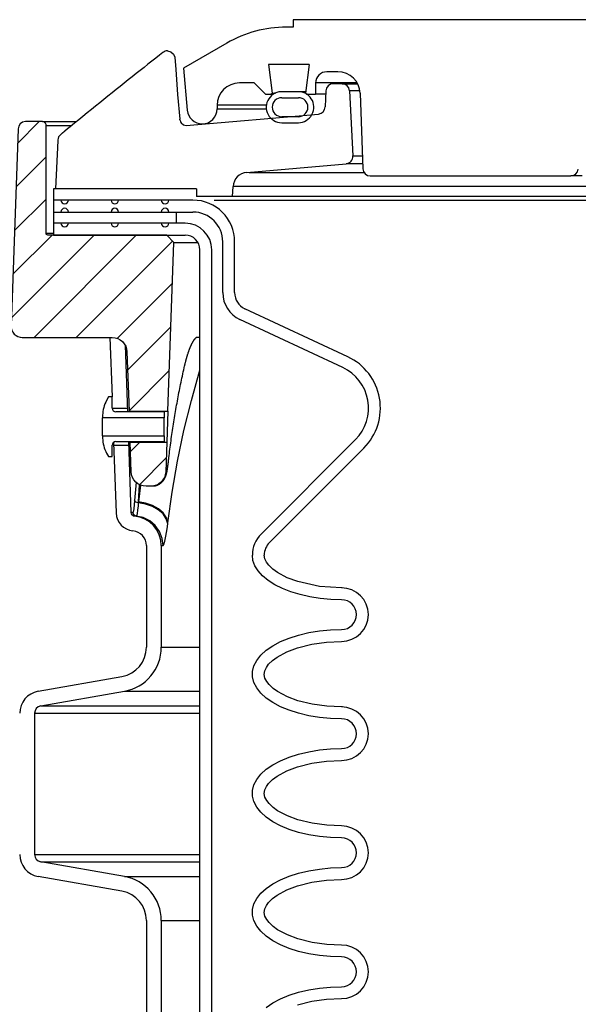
# Model space of a CAD drawing. Extents: x 990 to 4202, y -422 to 622.
# Tile 242 of 256: x 1488.96 to 1493.65, y 496.12 to 504.39. Entities that reach past the tile are written whole.
import ezdxf

# ---------------------------------------------------------------- set-up
doc = ezdxf.new("R2010")
doc.units = 0
doc.header["$MEASUREMENT"] = 0
doc.layers.add('SPILL-BUCKET', color=1, linetype='CONTINUOUS')
pattern_1 = [(45, (7733.367, -797.75803), (-0.176776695, 0.176776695), [])]

msp = doc.modelspace()

# ---------------------------------------------------------------- hatches: boundary and pattern name
at = {"layer": 'SPILL-BUCKET'}
h = msp.add_hatch(dxfattribs=at)
h.set_pattern_fill('ANSI31', scale=2, style=0)
h.set_pattern_definition(pattern_1)
edge = h.paths.add_edge_path()
edge.add_line((1490.20231, 501.10235), (1490.25178, 502.5188))
edge.add_line((1490.25178, 502.5188), (1490.19357, 502.58122))
edge.add_line((1490.19357, 502.58122), (1489.19547, 502.58122))
edge.add_arc((1489.19515, 502.59652), 0.01531, 181.187215, 271.187215, ccw=False)
edge.add_line((1489.17984, 502.59621), (1489.17984, 503.50244))
edge.add_arc((1489.14859, 503.50244), 0.03125, 0, 90)
edge.add_line((1489.14859, 503.53369), (1489.00677, 503.53369))
edge.add_arc((1489.00677, 503.47119), 0.0625, 90, 178.000024)
edge.add_line((1488.94431, 503.47337), (1488.88656, 501.81945))
edge.add_arc((1488.98025, 501.81618), 0.09375, 178.000024, 270)
edge.add_line((1488.98025, 501.72243), (1489.73472, 501.72243))
edge.add_arc((1489.73468, 501.59747), 0.12496, 1.981123, 89.981076, ccw=False)
edge.add_line((1489.85956, 501.60179), (1489.877, 501.10235))
edge.add_line((1489.877, 501.10235), (1490.20231, 501.10235))
h = msp.add_hatch(dxfattribs=at)
h.set_pattern_fill('ANSI31', scale=2, style=0)
h.set_pattern_definition(pattern_1)
edge = h.paths.add_edge_path()
edge.add_line((1489.88604, 500.84353), (1490.19328, 500.84353))
edge.add_line((1490.19328, 500.84353), (1490.18456, 500.59384))
edge.add_arc((1490.05967, 500.59824), 0.12496, 269.981519, 357.981224, ccw=False)
edge.add_line((1490.05963, 500.47328), (1490.0196, 500.47328))
edge.add_arc((1490.01964, 500.59824), 0.12496, 181.981032, 269.981053, ccw=False)
edge.add_line((1489.89476, 500.59392), (1489.88604, 500.84353))

# ---------------------------------------------------------------- linework, layer by layer
at = {"layer": 'SPILL-BUCKET', "linetype": 'Continuous'}
for p, q in [((1491.25655, 504.3269), (1491.19805, 504.3269)), ((1495.44119, 504.38936), (1491.25655, 504.38936)), ((1491.25655, 504.38936), (1491.25655, 504.3269)), ((1490.69839, 504.19302), (1490.3353, 503.98339)), ((1490.3353, 503.98339), (1490.36631, 503.62899)), ((1491.38915, 504.01462), (1491.04799, 504.01462)), ((1491.04799, 504.01462), (1491.07757, 503.77369)), ((1491.38915, 504.01462), (1491.35957, 503.77369)), ((1491.63061, 503.95216), (1491.5376, 503.95216)), ((1490.92865, 503.85847), (1490.80373, 503.85847)), ((1490.92865, 503.85847), (1491.02233, 503.76479)), ((1491.45111, 503.85847), (1491.44392, 503.85847)), ((1491.44392, 503.85847), (1491.44392, 503.76479)), ((1491.47266, 503.85847), (1491.45111, 503.85847)), ((1491.50852, 503.85847), (1491.47266, 503.85847)), ((1491.79287, 503.85847), (1491.50852, 503.85847)), ((1491.02233, 503.76479), (1491.08988, 503.76479)), ((1491.06867, 503.76479), (1491.07757, 503.77369)), ((1491.07757, 503.77369), (1491.08485, 503.77369)), ((1491.08485, 503.77369), (1491.10666, 503.77369)), ((1491.15911, 503.73481), (1491.29902, 503.73481)), ((1491.28837, 503.78434), (1491.16976, 503.78434)), ((1491.32657, 503.78477), (1491.30591, 503.78477)), ((1491.36095, 503.78477), (1491.32657, 503.78477)), ((1491.35957, 503.77369), (1491.36847, 503.76479)), ((1491.36847, 503.76479), (1491.44392, 503.76479)), ((1491.4534, 503.76479), (1491.44392, 503.76479)), ((1491.4818, 503.76479), (1491.4534, 503.76479)), ((1491.52904, 503.76479), (1491.4818, 503.76479)), ((1491.81786, 503.77133), (1491.83998, 503.13803)), ((1490.61636, 503.6711), (1490.61636, 503.63987)), ((1491.29902, 503.57492), (1491.15911, 503.57492)), ((1491.15911, 503.52495), (1491.29902, 503.52495)), ((1491.9024, 503.07776), (1493.58831, 503.07776)), ((1493.59428, 503.07776), (1493.58831, 503.07776)), ((1493.61219, 503.07776), (1493.59428, 503.07776)), ((1493.64197, 503.07776), (1493.61219, 503.07776)), ((1493.68353, 503.07776), (1493.64197, 503.07776))]:
    msp.add_line(p, q, dxfattribs=at)
at = {"layer": 'SPILL-BUCKET', "color": 1, "linetype": 'Continuous'}
for p, q in [((1490.1007, 504.06652), (1490.06819, 504.04094)), ((1490.13324, 504.09206), (1490.1007, 504.06652)), ((1490.14747, 504.1032), (1490.13324, 504.09206)), ((1490.16171, 504.11434), (1490.14747, 504.1032)), ((1490.2002, 504.12763), (1490.2287, 504.12065)), ((1490.2287, 504.12065), (1490.25084, 504.10129)), ((1490.25084, 504.10129), (1490.26167, 504.07386)), ((1490.26167, 504.07386), (1490.26856, 503.97141)), ((1490.00257, 503.98919), (1489.96946, 503.96299)), ((1490.03537, 504.01508), (1490.00257, 503.98919)), ((1490.06819, 504.04094), (1490.03537, 504.01508)), ((1489.90295, 503.91023), (1489.86955, 503.88366)), ((1489.93637, 503.93677), (1489.90295, 503.91023)), ((1489.96946, 503.96299), (1489.93637, 503.93677)), ((1490.26856, 503.97141), (1490.28478, 503.7627)), ((1489.80209, 503.82984), (1489.76801, 503.80257)), ((1489.83581, 503.85676), (1489.80209, 503.82984)), ((1489.86955, 503.88366), (1489.83581, 503.85676)), ((1491.66571, 503.85223), (1491.59269, 503.85223)), ((1491.66571, 503.85223), (1491.6739, 503.85223)), ((1489.69951, 503.74762), (1489.6651, 503.71994)), ((1489.73395, 503.77528), (1489.69951, 503.74762)), ((1489.76801, 503.80257), (1489.73395, 503.77528)), ((1490.28478, 503.7627), (1490.30391, 503.55414)), ((1491.53029, 503.7925), (1491.52438, 503.65712)), ((1491.72808, 503.79304), (1491.75673, 503.24624)), ((1489.59522, 503.66358), (1489.56003, 503.63512)), ((1489.63014, 503.69177), (1489.59522, 503.66358)), ((1489.6651, 503.71994), (1489.63014, 503.69177)), ((1489.48943, 503.57787), (1489.45401, 503.54908)), ((1489.52487, 503.60663), (1489.48943, 503.57787)), ((1489.56003, 503.63512), (1489.52487, 503.60663)), ((1490.35694, 503.50047), (1491.46742, 503.59763)), ((1489.38263, 503.49089), (1489.35998, 503.47237)), ((1489.41831, 503.52), (1489.38263, 503.49089)), ((1489.45401, 503.54908), (1489.41831, 503.52)), ((1490.30448, 503.54872), (1490.30556, 503.5433)), ((1490.30556, 503.5433), (1490.30918, 503.53307)), ((1490.30918, 503.53307), (1490.31523, 503.52301)), ((1490.31523, 503.52301), (1490.33293, 503.50737)), ((1490.33293, 503.50737), (1490.35683, 503.5005)), ((1489.30245, 503.42543), (1489.30102, 503.42427)), ((1489.3039, 503.4266), (1489.30245, 503.42543)), ((1489.30584, 503.42817), (1489.3039, 503.4266)), ((1489.3078, 503.42976), (1489.30584, 503.42817)), ((1489.30986, 503.43143), (1489.3078, 503.42976)), ((1489.31193, 503.43311), (1489.30986, 503.43143)), ((1489.3141, 503.43487), (1489.31193, 503.43311)), ((1489.31628, 503.43664), (1489.3141, 503.43487)), ((1489.31851, 503.43846), (1489.31628, 503.43664)), ((1489.32077, 503.4403), (1489.31851, 503.43846)), ((1489.32308, 503.44218), (1489.32077, 503.4403)), ((1489.32541, 503.44408), (1489.32308, 503.44218)), ((1489.3278, 503.44603), (1489.32541, 503.44408)), ((1489.3302, 503.44799), (1489.3278, 503.44603)), ((1489.33266, 503.45), (1489.3302, 503.44799)), ((1489.33514, 503.45203), (1489.33266, 503.45)), ((1489.33624, 503.45293), (1489.33514, 503.45203)), ((1489.33735, 503.45383), (1489.33624, 503.45293)), ((1489.35998, 503.47237), (1489.33734, 503.45384)), ((1489.27757, 503.3756), (1489.25791, 502.96845)), ((1489.27765, 503.37651), (1489.27757, 503.3756)), ((1489.27776, 503.37775), (1489.27765, 503.37651)), ((1489.27787, 503.37903), (1489.27776, 503.37775)), ((1489.27794, 503.37992), (1489.27787, 503.37903)), ((1489.27802, 503.38084), (1489.27794, 503.37992)), ((1490.86506, 503.10772), (1491.69981, 503.18075)), ((1490.74681, 502.906), (1490.7512, 502.98982)), ((1489.24227, 502.96845), (1489.24227, 502.58122)), ((1490.4446, 502.96845), (1489.24227, 502.96845)), ((1490.4446, 502.96845), (1490.4446, 502.906)), ((1490.74681, 502.906), (1490.4446, 502.906)), ((1490.41382, 502.87477), (1489.2423, 502.87477)), ((1489.2423, 502.77484), (1490.41382, 502.77484)), ((1490.34717, 502.68115), (1489.24227, 502.68115)), ((1489.24227, 502.58122), (1490.34717, 502.58122)), ((1490.66365, 502.09813), (1490.66365, 502.52501)), ((1490.76358, 502.09813), (1490.76358, 502.52501)), ((1490.47208, 488.25874), (1490.47208, 502.4563)), ((1490.57201, 488.25874), (1490.57201, 502.4563)), ((1491.71404, 501.55982), (1490.84977, 501.96284)), ((1491.67181, 501.46925), (1490.80754, 501.87227)), ((1489.71647, 501.72243), (1489.73392, 501.22277)), ((1489.84369, 501.65859), (1489.86326, 501.09826)), ((1489.70511, 501.22277), (1489.68861, 501.1942)), ((1489.73509, 501.22277), (1489.70511, 501.22277)), ((1489.73509, 501.12824), (1489.73509, 501.22277)), ((1490.17229, 501.09826), (1489.76506, 501.09826)), ((1489.86219, 501.12896), (1489.86218, 501.12908)), ((1489.87716, 501.0994), (1489.87709, 501.10066)), ((1489.87725, 501.09764), (1489.87716, 501.0994)), ((1490.17229, 501.09826), (1490.17229, 501.04839)), ((1489.65514, 501.06929), (1489.65514, 501.04839)), ((1489.65514, 501.04265), (1489.65514, 501.04839)), ((1490.17229, 501.04839), (1489.65514, 501.04839)), ((1489.65514, 501.02629), (1489.65514, 501.04265)), ((1489.65514, 501.00182), (1489.65514, 501.02629)), ((1490.17229, 501.04265), (1490.17229, 501.04839)), ((1490.17229, 501.02629), (1490.17229, 501.04265)), ((1490.17229, 501.00182), (1490.17229, 501.02629)), ((1489.65514, 500.97294), (1489.65514, 501.00182)), ((1489.65514, 500.94407), (1489.65514, 500.97294)), ((1489.65514, 500.91959), (1489.65514, 500.94407)), ((1490.17229, 500.97294), (1490.17229, 501.00182)), ((1490.17229, 500.94407), (1490.17229, 500.97294)), ((1490.17229, 500.91959), (1490.17229, 500.94407)), ((1489.65514, 500.90324), (1489.65514, 500.91959)), ((1489.65514, 500.89749), (1489.65514, 500.90324)), ((1489.65514, 500.89749), (1490.17229, 500.89749)), ((1489.65514, 500.89749), (1489.65514, 500.8766)), ((1489.74722, 500.84174), (1489.76792, 500.24898)), ((1489.76506, 500.84763), (1490.17229, 500.84763)), ((1489.87201, 500.84763), (1489.89276, 500.25334)), ((1489.88598, 500.84689), (1489.88596, 500.84802)), ((1489.88601, 500.84514), (1489.88598, 500.84689)), ((1490.17229, 500.90324), (1490.17229, 500.91959)), ((1490.17229, 500.89749), (1490.17229, 500.90324)), ((1490.17229, 500.89749), (1490.17229, 500.84763)), ((1490.9856, 500.07182), (1491.77842, 500.86464)), ((1489.73509, 500.72311), (1489.73509, 500.81765)), ((1491.05627, 500.00115), (1491.84909, 500.79397)), ((1489.68861, 500.75168), (1489.70511, 500.72311)), ((1489.70511, 500.72311), (1489.73509, 500.72311)), ((1490.02301, 499.97457), (1490.02301, 499.12188)), ((1490.14793, 499.97457), (1490.14793, 499.12188)), ((1490.91789, 499.84999), (1490.91243, 499.89516)), ((1490.93421, 499.80548), (1490.91789, 499.84999)), ((1491.01776, 499.86403), (1491.01236, 499.89516)), ((1491.03176, 499.8355), (1491.01776, 499.86403)), ((1490.96113, 499.76228), (1490.93421, 499.80548)), ((1491.05106, 499.81009), (1491.03176, 499.8355)), ((1491.08491, 499.77762), (1491.05106, 499.81009)), ((1491.12292, 499.75007), (1491.08491, 499.77762)), ((1490.99828, 499.72101), (1490.96113, 499.76228)), ((1491.0451, 499.68228), (1490.99828, 499.72101)), ((1491.10092, 499.64666), (1491.0451, 499.68228)), ((1491.20627, 499.70553), (1491.12292, 499.75007)), ((1491.29462, 499.67272), (1491.20627, 499.70553)), ((1491.16492, 499.61466), (1491.10092, 499.64666)), ((1491.23616, 499.58675), (1491.16492, 499.61466)), ((1491.47581, 499.6326), (1491.29462, 499.67272)), ((1491.66192, 499.62035), (1491.47581, 499.6326)), ((1491.66793, 499.62035), (1491.66192, 499.62035)), ((1491.31361, 499.56334), (1491.23616, 499.58675)), ((1491.39615, 499.54477), (1491.31361, 499.56334)), ((1491.48255, 499.53131), (1491.39615, 499.54477)), ((1491.57158, 499.52315), (1491.48255, 499.53131)), ((1491.66192, 499.52042), (1491.57158, 499.52315)), ((1491.56798, 499.26763), (1491.66192, 499.27059)), ((1491.14886, 499.16902), (1491.22138, 499.19902)), ((1491.22138, 499.19902), (1491.30085, 499.22423)), ((1491.30085, 499.22423), (1491.38601, 499.24427)), ((1491.38601, 499.24427), (1491.47553, 499.25881)), ((1491.47553, 499.25881), (1491.56798, 499.26763)), ((1491.0291, 499.09664), (1491.08443, 499.13471)), ((1491.08443, 499.13471), (1491.14886, 499.16902)), ((1491.20351, 499.08431), (1491.29149, 499.1173)), ((1491.29149, 499.1173), (1491.41274, 499.14794)), ((1491.41274, 499.14794), (1491.53655, 499.16523)), ((1491.53655, 499.16523), (1491.66192, 499.17066)), ((1490.94911, 499.01165), (1490.98376, 499.0554)), ((1490.98376, 499.0554), (1491.0291, 499.09664)), ((1491.08274, 499.01158), (1491.12079, 499.03954)), ((1491.12079, 499.03954), (1491.20351, 499.08431)), ((1490.91391, 498.91937), (1490.92571, 498.96606)), ((1490.92571, 498.96606), (1490.94911, 499.01165)), ((1491.01684, 498.92382), (1491.03008, 498.95262)), ((1491.03008, 498.95262), (1491.04898, 498.97851)), ((1491.04898, 498.97851), (1491.08274, 499.01158)), ((1489.11295, 498.75178), (1489.81657, 498.87585)), ((1490.91391, 498.87232), (1490.91391, 498.91937)), ((1490.92571, 498.82562), (1490.91391, 498.87232)), ((1491.01241, 498.89306), (1491.01684, 498.92382)), ((1491.01859, 498.86252), (1491.01241, 498.89306)), ((1491.03302, 498.83429), (1491.01859, 498.86252)), ((1490.94911, 498.78004), (1490.92571, 498.82562)), ((1490.98376, 498.73629), (1490.94911, 498.78004)), ((1491.0525, 498.80916), (1491.03302, 498.83429)), ((1491.08677, 498.77683), (1491.0525, 498.80916)), ((1491.12509, 498.74936), (1491.08677, 498.77683)), ((1489.13464, 498.62876), (1489.83826, 498.75283)), ((1491.0291, 498.69505), (1490.98376, 498.73629)), ((1491.08443, 498.65697), (1491.0291, 498.69505)), ((1491.20802, 498.70545), (1491.12509, 498.74936)), ((1491.29592, 498.673), (1491.20802, 498.70545)), ((1491.14886, 498.62267), (1491.08443, 498.65697)), ((1491.22138, 498.59267), (1491.14886, 498.62267)), ((1491.41571, 498.64315), (1491.29592, 498.673)), ((1491.5378, 498.62632), (1491.41571, 498.64315)), ((1491.66192, 498.62103), (1491.5378, 498.62632)), ((1491.66839, 498.62103), (1491.66192, 498.62103)), ((1489.08303, 498.56726), (1489.08303, 497.38273)), ((1491.30085, 498.56745), (1491.22138, 498.59267)), ((1491.38601, 498.54742), (1491.30085, 498.56745)), ((1491.47553, 498.53287), (1491.38601, 498.54742)), ((1491.56798, 498.52406), (1491.47553, 498.53287)), ((1491.66192, 498.5211), (1491.56798, 498.52406)), ((1491.14886, 498.1697), (1491.22138, 498.1997)), ((1491.22138, 498.1997), (1491.30085, 498.22492)), ((1491.30085, 498.22492), (1491.38601, 498.24496)), ((1491.38601, 498.24496), (1491.47553, 498.2595)), ((1491.47553, 498.2595), (1491.56798, 498.26832)), ((1491.56798, 498.26832), (1491.66192, 498.27127)), ((1491.0291, 498.09732), (1491.08443, 498.1354)), ((1491.08443, 498.1354), (1491.14886, 498.1697)), ((1491.20351, 498.08499), (1491.29149, 498.11798)), ((1491.29149, 498.11798), (1491.41274, 498.14863)), ((1491.41274, 498.14863), (1491.53655, 498.16591)), ((1491.53655, 498.16591), (1491.66192, 498.17134)), ((1490.94911, 498.01233), (1490.98376, 498.05609)), ((1490.98376, 498.05609), (1491.0291, 498.09732)), ((1491.08274, 498.01226), (1491.12079, 498.04023)), ((1491.12079, 498.04023), (1491.20351, 498.08499)), ((1490.91391, 497.92006), (1490.92571, 497.96675)), ((1490.92571, 497.96675), (1490.94911, 498.01233)), ((1491.01684, 497.92451), (1491.03008, 497.95331)), ((1491.03008, 497.95331), (1491.04898, 497.9792)), ((1491.04898, 497.9792), (1491.08274, 498.01226)), ((1490.91391, 497.873), (1490.91391, 497.92006)), ((1490.92571, 497.82631), (1490.91391, 497.873)), ((1491.01241, 497.89374), (1491.01684, 497.92451)), ((1491.01859, 497.8632), (1491.01241, 497.89374)), ((1490.94911, 497.78073), (1490.92571, 497.82631)), ((1490.98376, 497.73697), (1490.94911, 497.78073)), ((1491.03302, 497.83498), (1491.01859, 497.8632)), ((1491.0525, 497.80985), (1491.03302, 497.83498)), ((1491.08677, 497.77752), (1491.0525, 497.80985)), ((1491.0291, 497.69573), (1490.98376, 497.73697)), ((1491.12509, 497.75004), (1491.08677, 497.77752)), ((1491.20802, 497.70613), (1491.12509, 497.75004)), ((1491.29592, 497.67369), (1491.20802, 497.70613)), ((1491.08443, 497.65766), (1491.0291, 497.69573)), ((1491.14886, 497.62335), (1491.08443, 497.65766)), ((1491.22138, 497.59335), (1491.14886, 497.62335)), ((1491.41571, 497.64383), (1491.29592, 497.67369)), ((1491.5378, 497.627), (1491.41571, 497.64383)), ((1491.66192, 497.62172), (1491.5378, 497.627)), ((1491.30085, 497.56814), (1491.22138, 497.59335)), ((1491.38601, 497.5481), (1491.30085, 497.56814)), ((1491.47553, 497.53356), (1491.38601, 497.5481)), ((1491.56798, 497.52474), (1491.47553, 497.53356)), ((1491.66192, 497.52178), (1491.56798, 497.52474)), ((1489.83826, 497.19715), (1489.13464, 497.32122)), ((1491.22138, 497.20038), (1491.30085, 497.2256)), ((1491.30085, 497.2256), (1491.38601, 497.24564)), ((1491.38601, 497.24564), (1491.47553, 497.26018)), ((1491.47553, 497.26018), (1491.56798, 497.269)), ((1491.56798, 497.269), (1491.66192, 497.27195)), ((1489.81657, 497.07414), (1489.11295, 497.1982)), ((1491.0291, 497.09801), (1491.08443, 497.13608)), ((1491.08443, 497.13608), (1491.14886, 497.17039)), ((1491.14886, 497.17039), (1491.22138, 497.20038)), ((1491.29149, 497.11866), (1491.41274, 497.14931)), ((1491.41274, 497.14931), (1491.53655, 497.16659)), ((1491.53655, 497.16659), (1491.66192, 497.17202)), ((1490.94911, 497.01301), (1490.98376, 497.05677)), ((1490.98376, 497.05677), (1491.0291, 497.09801)), ((1491.08274, 497.01295), (1491.12079, 497.04091)), ((1491.12079, 497.04091), (1491.20351, 497.08568)), ((1491.20351, 497.08568), (1491.29149, 497.11866)), ((1490.91391, 496.92074), (1490.92571, 496.96743)), ((1490.92571, 496.96743), (1490.94911, 497.01301)), ((1491.03008, 496.95399), (1491.04898, 496.97988)), ((1491.04898, 496.97988), (1491.08274, 497.01295)), ((1490.91391, 496.87368), (1490.91391, 496.92074)), ((1490.92571, 496.82699), (1490.91391, 496.87368)), ((1491.01241, 496.89442), (1491.01684, 496.92519)), ((1491.01859, 496.86388), (1491.01241, 496.89442)), ((1491.01684, 496.92519), (1491.03008, 496.95399)), ((1490.02301, 496.8281), (1490.02301, 495.12461)), ((1490.14793, 496.8281), (1490.14793, 495.12461)), ((1490.94911, 496.78141), (1490.92571, 496.82699)), ((1491.03302, 496.83566), (1491.01859, 496.86388)), ((1491.0525, 496.81053), (1491.03302, 496.83566)), ((1491.08677, 496.7782), (1491.0525, 496.81053)), ((1490.98376, 496.73765), (1490.94911, 496.78141)), ((1491.0291, 496.69641), (1490.98376, 496.73765)), ((1491.12509, 496.75072), (1491.08677, 496.7782)), ((1491.20802, 496.70681), (1491.12509, 496.75072)), ((1491.29592, 496.67437), (1491.20802, 496.70681)), ((1491.08443, 496.65834), (1491.0291, 496.69641)), ((1491.14886, 496.62404), (1491.08443, 496.65834)), ((1491.22138, 496.59404), (1491.14886, 496.62404)), ((1491.41571, 496.64452), (1491.29592, 496.67437)), ((1491.5378, 496.62768), (1491.41571, 496.64452)), ((1491.66192, 496.6224), (1491.5378, 496.62768)), ((1491.30085, 496.56882), (1491.22138, 496.59404)), ((1491.38601, 496.54878), (1491.30085, 496.56882)), ((1491.47553, 496.53424), (1491.38601, 496.54878)), ((1491.56798, 496.52542), (1491.47553, 496.53424)), ((1491.66192, 496.52247), (1491.56798, 496.52542)), ((1491.22138, 496.20107), (1491.30085, 496.22628)), ((1491.30085, 496.22628), (1491.38601, 496.24632)), ((1491.38601, 496.24632), (1491.47553, 496.26086)), ((1491.47553, 496.26086), (1491.56798, 496.26968)), ((1491.56798, 496.26968), (1491.66192, 496.27264)), ((1491.0291, 496.09869), (1491.08443, 496.13676)), ((1491.08443, 496.13676), (1491.14886, 496.17107)), ((1491.14886, 496.17107), (1491.22138, 496.20107)), ((1491.29149, 496.11935), (1491.41274, 496.14999)), ((1491.41274, 496.14999), (1491.53655, 496.16728)), ((1491.53655, 496.16728), (1491.66192, 496.17271))]:
    msp.add_line(p, q, dxfattribs=at)
at = {"layer": 'SPILL-BUCKET', "color": 7, "linetype": 'Continuous'}
for p, q in [((1491.66571, 503.85223), (1491.79633, 503.85223)), ((1491.81574, 503.79304), (1491.72808, 503.79304)), ((1491.03014, 503.6711), (1490.61636, 503.6711)), ((1490.61636, 503.63987), (1491.03014, 503.63987)), ((1491.75673, 503.24624), (1491.83621, 503.24624)), ((1491.8385, 503.18075), (1491.69981, 503.18075)), ((1490.88685, 503.10772), (1491.84934, 503.10772)), ((1501.94942, 502.98982), (1490.7512, 502.98982)), ((1501.94732, 502.906), (1490.74681, 502.906)), ((1490.59087, 502.87477), (1501.94701, 502.87477)), ((1490.27284, 502.77484), (1490.27284, 502.68115)), ((1490.40217, 501.66477), (1490.40326, 501.66699)), ((1490.40326, 501.66699), (1490.40434, 501.66916)), ((1490.40434, 501.66916), (1490.40542, 501.67128)), ((1490.40542, 501.67128), (1490.4065, 501.67337)), ((1490.4065, 501.67337), (1490.40753, 501.67533)), ((1490.40753, 501.67533), (1490.40855, 501.67725)), ((1490.40855, 501.67725), (1490.40962, 501.67922)), ((1490.40962, 501.67922), (1490.41068, 501.68114)), ((1490.41068, 501.68114), (1490.41172, 501.683)), ((1490.41172, 501.683), (1490.41276, 501.68483)), ((1490.41276, 501.68483), (1490.41379, 501.6866)), ((1490.41379, 501.6866), (1490.41481, 501.68832)), ((1490.41481, 501.68832), (1490.41581, 501.68999)), ((1490.41581, 501.68999), (1490.41681, 501.69161)), ((1490.41681, 501.69161), (1490.41778, 501.69318)), ((1490.41778, 501.69318), (1490.41875, 501.6947)), ((1490.41875, 501.6947), (1490.41969, 501.69616)), ((1490.41969, 501.69616), (1490.42063, 501.69758)), ((1490.42063, 501.69758), (1490.42154, 501.69894)), ((1490.42154, 501.69894), (1490.42244, 501.70026)), ((1490.42244, 501.70026), (1490.42333, 501.70155)), ((1490.42333, 501.70155), (1490.42421, 501.7028)), ((1490.42421, 501.7028), (1490.42509, 501.70403)), ((1490.42509, 501.70403), (1490.42596, 501.7052)), ((1490.42596, 501.7052), (1490.42681, 501.70634)), ((1490.42681, 501.70634), (1490.42765, 501.70744)), ((1490.42765, 501.70744), (1490.42847, 501.70849)), ((1490.42847, 501.70849), (1490.42928, 501.70951)), ((1490.42928, 501.70951), (1490.43006, 501.71048)), ((1490.43006, 501.71048), (1490.43084, 501.71141)), ((1490.43084, 501.71141), (1490.43159, 501.7123)), ((1490.43159, 501.7123), (1490.43233, 501.71316)), ((1490.43233, 501.71316), (1490.43304, 501.71397)), ((1490.43304, 501.71397), (1490.43374, 501.71475)), ((1490.43374, 501.71475), (1490.43442, 501.71548)), ((1490.43442, 501.71548), (1490.43508, 501.71619)), ((1490.43508, 501.71619), (1490.43573, 501.71685)), ((1490.43573, 501.71685), (1490.43634, 501.71748)), ((1490.43634, 501.71748), (1490.43694, 501.71807)), ((1490.43694, 501.71807), (1490.43752, 501.71863)), ((1490.43752, 501.71863), (1490.43808, 501.71915)), ((1490.43808, 501.71915), (1490.43861, 501.71964)), ((1490.43861, 501.71964), (1490.43912, 501.7201)), ((1490.43912, 501.7201), (1490.43961, 501.72052)), ((1490.43961, 501.72052), (1490.44007, 501.72092)), ((1490.44007, 501.72092), (1490.44051, 501.72128)), ((1490.44051, 501.72128), (1490.44092, 501.72161)), ((1490.44092, 501.72161), (1490.44131, 501.72192)), ((1490.44131, 501.72192), (1490.44168, 501.72219)), ((1490.44168, 501.72219), (1490.44201, 501.72244)), ((1490.47199, 501.72243), (1490.44172, 501.72243)), ((1490.44201, 501.72244), (1490.44233, 501.72266)), ((1490.4569, 501.72243), (1490.44201, 501.72243)), ((1490.44233, 501.72266), (1490.4426, 501.72285)), ((1490.4426, 501.72285), (1490.4428, 501.72299)), ((1490.4428, 501.72299), (1490.44298, 501.7231)), ((1490.44298, 501.7231), (1490.44312, 501.72319)), ((1490.44312, 501.72319), (1490.44324, 501.72326)), ((1490.44324, 501.72326), (1490.44337, 501.72333)), ((1490.44337, 501.72333), (1490.44346, 501.72339)), ((1490.44346, 501.72339), (1490.44352, 501.72342)), ((1490.44352, 501.72342), (1490.44354, 501.72343)), ((1490.4721, 501.72243), (1490.4569, 501.72243)), ((1490.36872, 501.57752), (1490.37093, 501.58454)), ((1490.37093, 501.58454), (1490.37204, 501.58799)), ((1490.37204, 501.58799), (1490.37315, 501.5914)), ((1490.37315, 501.5914), (1490.37426, 501.59477)), ((1490.37426, 501.59477), (1490.37538, 501.5981)), ((1490.37538, 501.5981), (1490.3765, 501.60138)), ((1490.3765, 501.60138), (1490.37762, 501.60463)), ((1490.37762, 501.60463), (1490.37874, 501.60783)), ((1490.37874, 501.60783), (1490.37987, 501.61099)), ((1490.37987, 501.61099), (1490.38099, 501.61411)), ((1490.38099, 501.61411), (1490.38212, 501.61719)), ((1490.38212, 501.61719), (1490.38325, 501.62023)), ((1490.38325, 501.62023), (1490.38438, 501.62323)), ((1490.38438, 501.62323), (1490.38552, 501.62618)), ((1490.38552, 501.62618), (1490.38665, 501.6291)), ((1490.38665, 501.6291), (1490.38778, 501.63197)), ((1490.38778, 501.63197), (1490.38892, 501.63481)), ((1490.38892, 501.63481), (1490.39002, 501.63752)), ((1490.39002, 501.63752), (1490.39113, 501.6402)), ((1490.39113, 501.6402), (1490.39225, 501.64286)), ((1490.39225, 501.64286), (1490.39336, 501.64547)), ((1490.39336, 501.64547), (1490.39447, 501.64804)), ((1490.39447, 501.64804), (1490.39558, 501.65056)), ((1490.39558, 501.65056), (1490.39668, 501.65304)), ((1490.39668, 501.65304), (1490.39779, 501.65547)), ((1490.39779, 501.65547), (1490.39889, 501.65786)), ((1490.39889, 501.65786), (1490.39999, 501.66021)), ((1490.39999, 501.66021), (1490.40108, 501.66251)), ((1490.40108, 501.66251), (1490.40217, 501.66477)), ((1490.34733, 501.49823), (1490.34836, 501.50258)), ((1490.34836, 501.50258), (1490.3494, 501.50689)), ((1490.3494, 501.50689), (1490.35043, 501.51114)), ((1490.35043, 501.51114), (1490.35148, 501.51535)), ((1490.35148, 501.51535), (1490.35251, 501.51948)), ((1490.35251, 501.51948), (1490.35355, 501.52358)), ((1490.35355, 501.52358), (1490.35462, 501.52773)), ((1490.35462, 501.52773), (1490.35569, 501.53185)), ((1490.35569, 501.53185), (1490.35676, 501.53588)), ((1490.35676, 501.53588), (1490.35783, 501.53988)), ((1490.35783, 501.53988), (1490.35891, 501.54383)), ((1490.35891, 501.54383), (1490.35999, 501.54775)), ((1490.35999, 501.54775), (1490.36107, 501.55161)), ((1490.36107, 501.55161), (1490.36215, 501.55544)), ((1490.36215, 501.55544), (1490.36324, 501.55922)), ((1490.36324, 501.55922), (1490.36433, 501.56297)), ((1490.36433, 501.56297), (1490.36542, 501.56667)), ((1490.36542, 501.56667), (1490.36652, 501.57033)), ((1490.36652, 501.57033), (1490.36762, 501.57394)), ((1490.36762, 501.57394), (1490.36872, 501.57752)), ((1490.32869, 501.41553), (1490.33251, 501.4329)), ((1490.33251, 501.4329), (1490.33638, 501.45026)), ((1490.33638, 501.45026), (1490.34008, 501.46668)), ((1490.34008, 501.46668), (1490.34382, 501.4831)), ((1490.34382, 501.4831), (1490.34462, 501.48657)), ((1490.34462, 501.48657), (1490.34542, 501.49004)), ((1490.34542, 501.49004), (1490.34637, 501.49415)), ((1490.34637, 501.49415), (1490.34733, 501.49823)), ((1490.40065, 501.19431), (1490.47207, 501.44631)), ((1490.31021, 501.32851), (1490.31382, 501.34594)), ((1490.31382, 501.34594), (1490.31747, 501.36335)), ((1490.31747, 501.36335), (1490.32117, 501.38076)), ((1490.32117, 501.38076), (1490.32491, 501.39815)), ((1490.32491, 501.39815), (1490.32869, 501.41553)), ((1490.29282, 501.24121), (1490.29621, 501.25869)), ((1490.29621, 501.25869), (1490.29965, 501.27616)), ((1490.29965, 501.27616), (1490.30313, 501.29362)), ((1490.30313, 501.29362), (1490.30665, 501.31108)), ((1490.30665, 501.31108), (1490.31021, 501.32851)), ((1490.27651, 501.15365), (1490.27969, 501.17118)), ((1490.27969, 501.17118), (1490.28291, 501.1887)), ((1490.28291, 501.1887), (1490.28617, 501.20622)), ((1490.28617, 501.20622), (1490.28947, 501.22372)), ((1490.28947, 501.22372), (1490.29282, 501.24121)), ((1490.33797, 500.93983), (1490.40065, 501.19431)), ((1490.26426, 501.08342), (1490.26726, 501.10099)), ((1490.26726, 501.10099), (1490.2703, 501.11855)), ((1490.2703, 501.11855), (1490.27338, 501.13611)), ((1490.27338, 501.13611), (1490.27651, 501.15365)), ((1490.24992, 500.99543), (1490.2527, 501.01304)), ((1490.2527, 501.01304), (1490.25552, 501.03065)), ((1490.25552, 501.03065), (1490.25839, 501.04825)), ((1490.25839, 501.04825), (1490.2613, 501.06584)), ((1490.2613, 501.06584), (1490.26426, 501.08342)), ((1490.23668, 500.90721), (1490.23924, 500.92487)), ((1490.23924, 500.92487), (1490.24184, 500.94252)), ((1490.24184, 500.94252), (1490.24449, 500.96017)), ((1490.24449, 500.96017), (1490.24718, 500.9778)), ((1490.24718, 500.9778), (1490.24992, 500.99543)), ((1490.2841, 500.6832), (1490.33797, 500.93983)), ((1490.22689, 500.8365), (1490.22927, 500.85419)), ((1490.22927, 500.85419), (1490.2317, 500.87187)), ((1490.2317, 500.87187), (1490.23417, 500.88955)), ((1490.23417, 500.88955), (1490.23668, 500.90721)), ((1490.21564, 500.74794), (1490.2178, 500.76566)), ((1490.2178, 500.76566), (1490.22001, 500.78338)), ((1490.22001, 500.78338), (1490.22226, 500.80109)), ((1490.22226, 500.80109), (1490.22455, 500.8188)), ((1490.22455, 500.8188), (1490.22689, 500.8365)), ((1490.20679, 500.67229), (1490.20715, 500.67522)), ((1490.20715, 500.67522), (1490.20751, 500.67819)), ((1490.20751, 500.67819), (1490.20786, 500.68118)), ((1490.20786, 500.68118), (1490.20822, 500.68422)), ((1490.20822, 500.68422), (1490.20858, 500.68728)), ((1490.20858, 500.68728), (1490.20893, 500.69029)), ((1490.20893, 500.69029), (1490.20927, 500.69336)), ((1490.20927, 500.69336), (1490.20931, 500.69366)), ((1490.20931, 500.69366), (1490.20934, 500.69396)), ((1490.20934, 500.69395), (1490.21039, 500.70321)), ((1490.21039, 500.70321), (1490.21146, 500.71247)), ((1490.21146, 500.71247), (1490.21353, 500.73021)), ((1490.21353, 500.73021), (1490.21564, 500.74794)), ((1490.23911, 500.42473), (1490.2841, 500.6832)), ((1490.19399, 500.58977), (1490.19462, 500.59279)), ((1490.19462, 500.59279), (1490.19513, 500.59532)), ((1490.19513, 500.59532), (1490.19563, 500.59788)), ((1490.19563, 500.59788), (1490.19608, 500.60025)), ((1490.19608, 500.60025), (1490.19654, 500.60267)), ((1490.19654, 500.60267), (1490.19694, 500.60487)), ((1490.19694, 500.60487), (1490.19734, 500.60711)), ((1490.19734, 500.60711), (1490.19776, 500.60949)), ((1490.19776, 500.60949), (1490.19817, 500.61192)), ((1490.19817, 500.61192), (1490.19859, 500.61439)), ((1490.19859, 500.61439), (1490.19901, 500.61691)), ((1490.19901, 500.61691), (1490.19941, 500.61937)), ((1490.19941, 500.61937), (1490.19981, 500.62187)), ((1490.19981, 500.62187), (1490.2002, 500.62434)), ((1490.2002, 500.62434), (1490.20058, 500.62684)), ((1490.20058, 500.62684), (1490.20096, 500.62933)), ((1490.20096, 500.62933), (1490.20134, 500.63185)), ((1490.20134, 500.63185), (1490.20171, 500.63436)), ((1490.20171, 500.63436), (1490.20209, 500.63691)), ((1490.20209, 500.63691), (1490.20245, 500.63945)), ((1490.20245, 500.63945), (1490.20282, 500.64203)), ((1490.20282, 500.64203), (1490.20318, 500.64463)), ((1490.20318, 500.64463), (1490.20355, 500.64727)), ((1490.20355, 500.64727), (1490.20391, 500.64993)), ((1490.20391, 500.64993), (1490.20427, 500.65263)), ((1490.20427, 500.65263), (1490.20463, 500.65535)), ((1490.20463, 500.65535), (1490.205, 500.6581)), ((1490.205, 500.6581), (1490.20536, 500.66087)), ((1490.20536, 500.66087), (1490.20572, 500.66368)), ((1490.20572, 500.66368), (1490.20608, 500.66652)), ((1490.20608, 500.66652), (1490.20643, 500.66939)), ((1490.20643, 500.66939), (1490.20679, 500.67229)), ((1490.15215, 500.50775), (1490.15366, 500.5092)), ((1490.15366, 500.5092), (1490.15513, 500.51066)), ((1490.15513, 500.51066), (1490.15657, 500.51214)), ((1490.15657, 500.51214), (1490.15796, 500.51361)), ((1490.15796, 500.51361), (1490.15933, 500.5151)), ((1490.15933, 500.5151), (1490.16064, 500.51658)), ((1490.16064, 500.51658), (1490.16192, 500.51808)), ((1490.16192, 500.51808), (1490.16316, 500.51956)), ((1490.16316, 500.51956), (1490.16436, 500.52105)), ((1490.16436, 500.52105), (1490.16551, 500.52252)), ((1490.16551, 500.52252), (1490.16664, 500.524)), ((1490.16664, 500.524), (1490.16771, 500.52545)), ((1490.16771, 500.52545), (1490.16876, 500.52691)), ((1490.16876, 500.52691), (1490.16975, 500.52834)), ((1490.16975, 500.52834), (1490.17072, 500.52977)), ((1490.17072, 500.52977), (1490.17164, 500.53118)), ((1490.17164, 500.53118), (1490.17254, 500.53257)), ((1490.17254, 500.53257), (1490.17339, 500.53395)), ((1490.17339, 500.53395), (1490.17422, 500.53531)), ((1490.17422, 500.53531), (1490.17501, 500.53665)), ((1490.17501, 500.53665), (1490.17577, 500.53798)), ((1490.17577, 500.53798), (1490.1765, 500.53928)), ((1490.1765, 500.53928), (1490.17721, 500.54058)), ((1490.17721, 500.54058), (1490.17788, 500.54185)), ((1490.17788, 500.54185), (1490.17853, 500.54311)), ((1490.17853, 500.54311), (1490.17916, 500.54435)), ((1490.17916, 500.54435), (1490.17976, 500.54558)), ((1490.17976, 500.54558), (1490.18035, 500.5468)), ((1490.18035, 500.5468), (1490.18091, 500.548)), ((1490.18091, 500.548), (1490.18146, 500.54919)), ((1490.18146, 500.54919), (1490.18198, 500.55037)), ((1490.18198, 500.55037), (1490.18249, 500.55155)), ((1490.18249, 500.55155), (1490.18298, 500.5527)), ((1490.18298, 500.5527), (1490.18346, 500.55387)), ((1490.18346, 500.55387), (1490.18393, 500.55501)), ((1490.18393, 500.55501), (1490.18438, 500.55617)), ((1490.18438, 500.55617), (1490.18482, 500.55731)), ((1490.18482, 500.55731), (1490.18526, 500.55847)), ((1490.18526, 500.55847), (1490.18568, 500.55961)), ((1490.18568, 500.55961), (1490.1861, 500.56078)), ((1490.1861, 500.56078), (1490.1865, 500.56193)), ((1490.1865, 500.56193), (1490.18691, 500.56313)), ((1490.18691, 500.56313), (1490.1873, 500.5643)), ((1490.1873, 500.5643), (1490.1877, 500.56553)), ((1490.1877, 500.56553), (1490.18808, 500.56674)), ((1490.18808, 500.56674), (1490.18848, 500.56802)), ((1490.18848, 500.56802), (1490.18886, 500.56928)), ((1490.18886, 500.56928), (1490.18926, 500.57065)), ((1490.18926, 500.57065), (1490.18965, 500.572)), ((1490.18965, 500.572), (1490.19006, 500.57348)), ((1490.19006, 500.57348), (1490.19046, 500.57493)), ((1490.19046, 500.57493), (1490.19085, 500.57644)), ((1490.19085, 500.57644), (1490.19124, 500.57794)), ((1490.19124, 500.57794), (1490.19173, 500.57992)), ((1490.19173, 500.57992), (1490.19221, 500.58188)), ((1490.19221, 500.58188), (1490.19278, 500.58433)), ((1490.19278, 500.58433), (1490.19333, 500.58678)), ((1490.19333, 500.58678), (1490.19399, 500.58977)), ((1489.93548, 500.5066), (1489.92359, 500.35396)), ((1489.95519, 500.34143), (1489.96569, 500.48551)), ((1489.97416, 500.48185), (1489.95519, 500.34143)), ((1490.06568, 500.47328), (1490.06121, 500.47328)), ((1490.08755, 500.4752), (1490.09118, 500.4759)), ((1490.09118, 500.4759), (1490.09345, 500.47639)), ((1490.09345, 500.47639), (1490.09571, 500.47693)), ((1490.09571, 500.47693), (1490.09796, 500.47751)), ((1490.09796, 500.47751), (1490.10019, 500.47812)), ((1490.10019, 500.47812), (1490.10241, 500.47878)), ((1490.10241, 500.47878), (1490.10461, 500.47947)), ((1490.10461, 500.47947), (1490.10679, 500.48021)), ((1490.10679, 500.48021), (1490.10896, 500.48098)), ((1490.10896, 500.48098), (1490.11111, 500.48179)), ((1490.11111, 500.48179), (1490.11324, 500.48264)), ((1490.11324, 500.48264), (1490.11534, 500.48352)), ((1490.11534, 500.48352), (1490.11743, 500.48444)), ((1490.11743, 500.48444), (1490.1195, 500.4854)), ((1490.1195, 500.4854), (1490.12154, 500.48639)), ((1490.12154, 500.48639), (1490.12356, 500.48742)), ((1490.12356, 500.48742), (1490.12556, 500.48848)), ((1490.12556, 500.48848), (1490.12753, 500.48957)), ((1490.12753, 500.48957), (1490.12948, 500.49069)), ((1490.12948, 500.49069), (1490.1314, 500.49184)), ((1490.1314, 500.49184), (1490.13329, 500.49303)), ((1490.13329, 500.49303), (1490.13516, 500.49425)), ((1490.13516, 500.49425), (1490.137, 500.49549)), ((1490.137, 500.49549), (1490.13883, 500.49677)), ((1490.13883, 500.49677), (1490.14063, 500.49808)), ((1490.14063, 500.49808), (1490.14237, 500.4994)), ((1490.14237, 500.4994), (1490.14409, 500.50074)), ((1490.14409, 500.50074), (1490.14576, 500.5021)), ((1490.14576, 500.5021), (1490.14741, 500.50349)), ((1490.14741, 500.50349), (1490.14903, 500.50489)), ((1490.14903, 500.50489), (1490.15061, 500.50632)), ((1490.15061, 500.50632), (1490.15215, 500.50775)), ((1489.92359, 500.35396), (1489.92077, 500.31706)), ((1489.93362, 500.33939), (1489.92359, 500.35396)), ((1490.20308, 500.16478), (1490.23911, 500.42473)), ((1489.91379, 500.26685), (1489.90999, 500.25543)), ((1489.91738, 500.2872), (1489.91379, 500.26685)), ((1489.92077, 500.31706), (1489.91738, 500.2872)), ((1489.9546, 500.33297), (1489.93362, 500.33939)), ((1489.9487, 500.27245), (1489.94445, 500.2456)), ((1489.95253, 500.30772), (1489.9487, 500.27245)), ((1489.9546, 500.33297), (1489.95253, 500.30772)), ((1489.95519, 500.34143), (1489.9546, 500.33297)), ((1490.01542, 500.32375), (1489.9546, 500.33297)), ((1490.01606, 500.33225), (1489.95519, 500.34143)), ((1490.07252, 500.30438), (1490.01542, 500.32375)), ((1490.07324, 500.31289), (1490.01606, 500.33225)), ((1490.12244, 500.27602), (1490.07252, 500.30438)), ((1490.12324, 500.28454), (1490.07324, 500.31289)), ((1490.16215, 500.2404), (1490.12244, 500.27602)), ((1490.16303, 500.2489), (1490.12324, 500.28454)), ((1489.89646, 500.25334), (1489.89276, 500.25334)), ((1489.90756, 500.25334), (1489.89646, 500.25334)), ((1489.90877, 500.25387), (1489.90756, 500.25334)), ((1489.91604, 500.23299), (1489.90756, 500.25334)), ((1489.90999, 500.25543), (1489.90877, 500.25387)), ((1489.93583, 500.22334), (1489.91604, 500.23299)), ((1489.92478, 500.22334), (1489.9211, 500.22334)), ((1489.93583, 500.22334), (1489.92478, 500.22334)), ((1489.93751, 500.22424), (1489.93583, 500.22334)), ((1489.99571, 500.21021), (1489.93583, 500.22334)), ((1489.94098, 500.23151), (1489.93751, 500.22424)), ((1489.94445, 500.2456), (1489.94098, 500.23151)), ((1490.05057, 500.18285), (1489.99571, 500.21021)), ((1490.09712, 500.1429), (1490.05057, 500.18285)), ((1490.18924, 500.19968), (1490.16215, 500.2404)), ((1490.19019, 500.20816), (1490.16303, 500.2489)), ((1490.20206, 500.15632), (1490.18924, 500.19968)), ((1490.20308, 500.16478), (1490.19019, 500.20816)), ((1490.13254, 500.09278), (1490.09712, 500.1429)), ((1490.18716, 500.0545), (1490.19663, 500.11437)), ((1490.19663, 500.11437), (1490.20206, 500.15632)), ((1490.20206, 500.15632), (1490.20308, 500.16478)), ((1490.15468, 500.03551), (1490.13254, 500.09278)), ((1490.16221, 499.97457), (1490.15468, 500.03551)), ((1490.17814, 500.01139), (1490.18716, 500.0545)), ((1490.14793, 499.97457), (1490.1515, 499.97457)), ((1490.1515, 499.97457), (1490.16221, 499.97457)), ((1490.16221, 499.97457), (1490.16225, 499.97457)), ((1490.16225, 499.97457), (1490.16946, 499.98362)), ((1490.16946, 499.98362), (1490.17814, 500.01139))]:
    msp.add_line(p, q, dxfattribs=at)
at = {"layer": 'SPILL-BUCKET', "color": 7}
for p, q in [((1489.14859, 503.53369), (1489.43512, 503.53369)), ((1489.17984, 503.50244), (1489.39679, 503.50244)), ((1489.17984, 502.59621), (1489.24227, 502.59621)), ((1490.25178, 502.5188), (1490.45532, 502.5188)), ((1489.73509, 501.12908), (1489.86218, 501.12908)), ((1489.74809, 500.8168), (1489.87308, 500.8168)), ((1490.14793, 499.12188), (1490.47208, 499.12188)), ((1489.83826, 498.75283), (1490.47208, 498.75283)), ((1489.13464, 498.62876), (1490.47208, 498.62876)), ((1489.08303, 498.56726), (1490.47208, 498.56726)), ((1489.08303, 497.38273), (1490.47208, 497.38273)), ((1489.13464, 497.32122), (1490.47208, 497.32122)), ((1489.83826, 497.19715), (1490.47208, 497.19715)), ((1490.14793, 496.8281), (1490.47208, 496.8281))]:
    msp.add_line(p, q, dxfattribs=at)
at = {"layer": 'SPILL-BUCKET', "color": 1}
msp.add_line((1490.30448, 503.54872), (1490.30391, 503.55414), dxfattribs=at)
at = {"layer": 'SPILL-BUCKET', "color": 2, "linetype": 'Continuous'}
msp.add_line((1490.20231, 501.10235), (1490.19328, 500.84353), dxfattribs=at)
for points in [[(1490.20231, 501.10235), (1490.25178, 502.5188), (1490.19357, 502.58122), (1489.19547, 502.58122, -0.4142136), (1489.17984, 502.59621), (1489.17984, 503.50244, 0.4142136), (1489.14859, 503.53369), (1489.00677, 503.53369, 0.4040263), (1488.94431, 503.47337), (1488.88656, 501.81945, 0.4244747), (1488.98025, 501.72243), (1489.73472, 501.72243, -0.404026), (1489.85956, 501.60179), (1489.877, 501.10235), (1490.20231, 501.10235)], [(1489.88604, 500.84353), (1490.19328, 500.84353), (1490.18456, 500.59384, -0.4040247), (1490.05963, 500.47328), (1490.0196, 500.47328, -0.4040263), (1489.89476, 500.59392), (1489.88604, 500.84353)]]:
    msp.add_lwpolyline(points, format="xyb", dxfattribs=at)
at = {"layer": 'SPILL-BUCKET', "color": 7}
msp.add_lwpolyline([(1490.08755, 500.4752), (1490.08206, 500.47432), (1490.07552, 500.47353), (1490.06568, 500.47328)], dxfattribs=at)
at = {"layer": 'SPILL-BUCKET', "linetype": 'Continuous'}
for centre, radius, start, end in [((1491.19805, 503.32759), 0.99932, 90, 120), ((1491.5376, 503.85847), 0.09369, 90, 180), ((1491.63061, 503.76479), 0.18737, 2, 90), ((1490.80373, 503.6711), 0.18737, 90, 180), ((1491.15911, 503.65486), 0.12991, 85.299483, 270), ((1491.15911, 503.65486), 0.07995, 90, 270), ((1491.29902, 503.65486), 0.12991, 270, 94.700517), ((1491.29902, 503.65486), 0.07995, 270, 90), ((1490.49075, 503.63987), 0.12491, 185, 270), ((1490.49144, 503.63987), 0.12491, 270, 0), ((1491.9024, 503.14022), 0.06246, 182, 270), ((1493.58831, 503.14022), 0.06246, 270, 355)]:
    msp.add_arc(centre, radius, start, end, dxfattribs=at)
at = {"layer": 'SPILL-BUCKET', "color": 1, "linetype": 'Continuous'}
for centre, radius, start, end in [((1490.2002, 504.06517), 0.06246, 90, 128.05538), ((1491.59269, 503.78977), 0.06246, 90, 177.5), ((1491.66571, 503.78977), 0.06246, 3, 90), ((1491.46198, 503.65985), 0.06246, 275, 357.5), ((1489.34026, 503.37568), 0.06246, 128.929187, 175.282958), ((1491.69436, 503.24298), 0.06246, 275, 3), ((1490.87595, 502.98329), 0.12491, 95, 177), ((1490.41382, 502.52501), 0.34976, 0, 90), ((1490.41382, 502.52501), 0.24983, 0, 90), ((1490.34717, 502.4563), 0.22485, 0, 90), ((1490.34717, 502.4563), 0.12491, 0, 90), ((1490.91286, 502.09813), 0.24921, 180, 245), ((1490.91286, 502.09813), 0.14927, 180, 245), ((1491.51344, 501.12962), 0.47468, 315, 65.000001), ((1491.51344, 501.12962), 0.37474, 315, 65), ((1489.90497, 501.06929), 0.24983, 150, 180), ((1489.76506, 501.12824), 0.02998, 180, 270), ((1489.90497, 500.8766), 0.24983, 180, 210), ((1489.76506, 500.81765), 0.02998, 90, 180), ((1489.92397, 500.25443), 0.15614, 182, 264.718486), ((1489.92397, 500.25443), 0.03123, 182, 264.718486), ((1489.8981, 499.97457), 0.24983, 0, 84.718486), ((1489.8981, 499.97457), 0.12491, 0, 84.718486), ((1491.16226, 499.89516), 0.24983, 135, 180), ((1491.16226, 499.89516), 0.1499, 135, 180), ((1491.66192, 499.3955), 0.22485, 270, 90), ((1491.66192, 499.3955), 0.12491, 270, 90), ((1489.77319, 499.12188), 0.24983, 279.999999, 0), ((1489.77319, 499.12188), 0.37474, 280, 0), ((1489.14549, 498.56726), 0.18737, 100, 180), ((1489.14549, 498.56726), 0.06246, 99.999999, 180), ((1491.66192, 498.39619), 0.22485, 270, 90), ((1491.66192, 498.39619), 0.12491, 270, 90), ((1491.66192, 497.39687), 0.22485, 270, 90), ((1491.66192, 497.39687), 0.12491, 270, 90), ((1489.14549, 497.38273), 0.18737, 180, 260), ((1489.14549, 497.38273), 0.06246, 180, 260.000001), ((1489.77319, 496.8281), 0.37474, 0, 80), ((1489.77319, 496.8281), 0.24983, 0, 80.000001), ((1491.66192, 496.39755), 0.22485, 270, 90), ((1491.66192, 496.39755), 0.12491, 270, 90)]:
    msp.add_arc(centre, radius, start, end, dxfattribs=at)
at = {"layer": 'SPILL-BUCKET', "color": 7, "linetype": 'Continuous'}
for centre, start, end in [((1489.33598, 502.87477), 180, 0), ((1489.75757, 502.87477), 180, 0), ((1490.17916, 502.87477), 180, 0), ((1489.33598, 502.77484), 0, 180), ((1489.75757, 502.77484), 0, 180), ((1490.17916, 502.77484), 0, 180), ((1489.33598, 502.68115), 180, 0), ((1489.75757, 502.68115), 180, 0), ((1490.17916, 502.68115), 180, 0)]:
    msp.add_arc(centre, 0.03123, start, end, dxfattribs=at)

doc.saveas('drawing.dxf')
